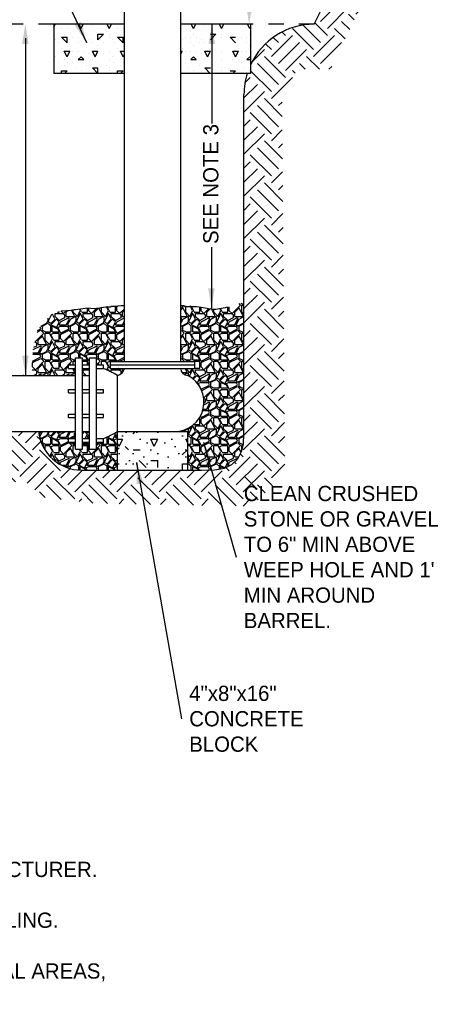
# Model space of a CAD drawing. Header units: feet. Extents: x 2205963 to 2207247, y 306378 to 307002.
# Tile 13 of 16: x 2207217.14 to 2207220.01, y 306954.46 to 306960.92. Entities that reach past the tile are written whole.
import ezdxf
from ezdxf.enums import TextEntityAlignment as Align

# ---------------------------------------------------------------- set-up
doc = ezdxf.new("R2010")
doc.units = ezdxf.units.FT
doc.header["$MEASUREMENT"] = 0
doc.linetypes.add('OhDOT_USTN2', pattern=[0.10999999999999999, 0.069, -0.04099999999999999])
for name, color, linetype in [('BD_P_Gen_Concrete', 5, 'Continuous'), ('MTEXT', 2, 'Continuous'), ('PS_P_Object', 92, 'Continuous'), ('SH_Hatch', 14, 'Continuous'), ('SH_TextL', 110, 'Continuous'), ('SH_TextM', 7, 'Continuous'), ('XS_X_Ground_Line', 3, 'OhDOT_USTN2')]:
    doc.layers.add(name, color=color, linetype=linetype)
doc.styles.add('SD Small (0.10)', font='font30.shx', dxfattribs={"height": 0.1})
doc.styles.add('SD-TEXT-0.08', font='font30.shx', dxfattribs={"height": 0.08})
doc.styles.add('Straight Normal (0.14) Font 30', font='calibri.ttf', dxfattribs={"height": 0.14})
doc.dimstyles.new('Dec Straight 0', dxfattribs={"dimtxt": 0.14, "dimasz": 0.14, "dimexe": 0.07, "dimexo": 0.07, "dimgap": 0.05, "dimtad": 1, "dimdec": 0, "dimzin": 0, "dimdsep": 46, "dimtxsty": 'Straight Normal (0.14) Font 30', "dimcen": 0.07, "dimclrd": 9, "dimclre": 9, "dimclrt": 256, "dimaunit": 1, "dimadec": 4, "dimazin": 0, "dimtfac": 1, "dimtdec": 0, "dimtofl": 0, "dimtmove": 0, "dimatfit": 3, "dimfxl": 1, "dimtolj": 1, "dimtzin": 0, "dimlwd": 25, "dimlwe": 25, "dimarcsym": 0})
pattern_1 = [(0, (-19.73777099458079, -2.933242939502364), (0.1843557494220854, 0.1843557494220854), [0.05530672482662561, -0.1290490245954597]), (0, (-19.62715754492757, -2.914807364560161), (0.1843557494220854, 0.1843557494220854), [0.04608893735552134, -0.138266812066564]), (0, (-19.6363753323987, -2.905589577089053), (0.1843557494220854, 0.1843557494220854), [0.03687114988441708, -0.1474845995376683]), (0, (-19.69168205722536, -2.859500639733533), (0.1843557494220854, 0.1843557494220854), [0.0276533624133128, -0.0276533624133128, 0.03687114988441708, -0.09217787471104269]), (0, (-19.69168205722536, -2.850282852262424), (0.1843557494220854, 0.1843557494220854), [0.03687114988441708, -0.00921778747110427, 0.04608893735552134, -0.09217787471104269]), (0, (-19.77464214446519, -2.813411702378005), (0.1843557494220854, 0.1843557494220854), [0.04608893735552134, -0.138266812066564]), (0, (-19.59950418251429, -2.804193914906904), (0.1843557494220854, 0.1843557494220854), [0.04608893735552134, -0.138266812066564]), (90, (-19.77464214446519, -2.896371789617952), (-0.1843557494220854, 0.1843557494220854), [0.0276533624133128, -0.1567023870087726]), (90, (-19.74698878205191, -2.758104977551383), (-0.1843557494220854, 0.1843557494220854), [0.01843557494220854, -0.1659201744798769]), (90, (-19.73777099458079, -2.933242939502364), (-0.1843557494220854, 0.1843557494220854), [0.0276533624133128, -0.1567023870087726]), (90, (-19.71933541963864, -2.767322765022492), (-0.1843557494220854, 0.1843557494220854), [0.00921778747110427, -0.1751379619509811]), (90, (-19.71011763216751, -2.841065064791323), (-0.1843557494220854, 0.1843557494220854), [0.0276533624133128, -0.1567023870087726]), (90, (-19.69168205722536, -2.905589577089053), (-0.1843557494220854, 0.1843557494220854), [0.04608893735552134, -0.138266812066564]), (90, (-19.67324648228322, -2.776540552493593), (-0.1843557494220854, 0.1843557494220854), [0.0276533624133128, -0.1567023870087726]), (90, (-19.65481090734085, -2.850282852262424), (-0.1843557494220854, 0.1843557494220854), [0.03687114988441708, -0.1474845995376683]), (90, (-19.64559311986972, -2.850282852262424), (-0.1843557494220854, 0.1843557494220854), [0.03687114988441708, -0.1474845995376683]), (90, (-19.62715754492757, -2.933242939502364), (-0.1843557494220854, 0.1843557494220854), [0.01843557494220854, -0.1659201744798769]), (90, (-19.59950418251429, -2.905589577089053), (-0.1843557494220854, 0.1843557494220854), [0.04608893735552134, -0.138266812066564]), (44.99999999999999, (-19.75620656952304, -2.914807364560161), (2.046759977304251e-17, 0.1843557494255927), [0.07821550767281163, -0.1825028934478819]), (44.99999999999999, (-19.73777099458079, -2.905589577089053), (2.046759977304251e-17, 0.1843557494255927), [0.03910775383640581, -0.2216106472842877]), (44.99999999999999, (-19.65481090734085, -2.804193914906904), (2.046759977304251e-17, 0.1843557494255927), [0.05214367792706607, -0.2085747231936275]), (44.99999999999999, (-19.65481090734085, -2.794976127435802), (2.046759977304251e-17, 0.1843557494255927), [0.03910775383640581, -0.2216106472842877]), (135, (-19.71933541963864, -2.813411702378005), (-0.1843557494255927, 2.046759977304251e-17), [0.01303597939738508, -0.2476824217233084]), (135, (-19.75620656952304, -2.914807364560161), (-0.1843557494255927, 2.046759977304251e-17), [0.02607177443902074, -0.2346466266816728]), (135, (-19.70089984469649, -2.859500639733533), (-0.1843557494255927, 2.046759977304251e-17), [0.02607177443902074, -0.2346466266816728]), (135, (-19.65481090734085, -2.813411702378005), (-0.1843557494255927, 2.046759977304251e-17), [0.02607177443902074, -0.2346466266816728]), (135, (-19.59950418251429, -2.776540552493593), (-0.1843557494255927, 2.046759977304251e-17), [0.03910775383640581, -0.2216106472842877]), (135, (-19.59950418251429, -2.785758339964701), (-0.1843557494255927, 2.046759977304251e-17), [0.02607177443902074, -0.2346466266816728]), (135, (-19.60872196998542, -2.767322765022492), (-0.1843557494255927, 2.046759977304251e-17), [0.02607177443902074, -0.2346466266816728]), (135, (-19.66402869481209, -2.933242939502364), (-0.1843557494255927, 2.046759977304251e-17), [0.03910775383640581, -0.2216106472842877]), (26.56505119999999, (-19.60872196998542, -2.82262948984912), (0.1843557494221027, 7.375418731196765e-11), [0.02061097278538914, -0.3916210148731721]), (26.56505119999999, (-19.65481090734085, -2.868718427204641), (0.1843557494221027, 7.375418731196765e-11), [0.02061097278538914, -0.3916210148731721]), (26.56505119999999, (-19.71933541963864, -2.813411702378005), (0.1843557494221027, 7.375418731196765e-11), [0.04122194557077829, -0.3710100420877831]), (26.56505119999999, (-19.71011763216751, -2.767322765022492), (0.1843557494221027, 7.375418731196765e-11), [0.04122194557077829, -0.3710100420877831]), (26.56505119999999, (-19.71011763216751, -2.813411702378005), (0.1843557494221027, 7.375418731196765e-11), [0.04122194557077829, -0.3710100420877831]), (26.56505119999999, (-19.59950418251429, -2.776540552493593), (0.1843557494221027, 7.375418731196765e-11), [0.04122194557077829, -0.3710100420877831]), (26.56505119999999, (-19.77464214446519, -2.868718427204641), (0.1843557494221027, 7.375418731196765e-11), [0.06183476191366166, -0.3503972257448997]), (26.56505119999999, (-19.77464214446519, -2.859500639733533), (0.1843557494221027, 7.375418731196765e-11), [0.06183476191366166, -0.3503972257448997]), (26.56505119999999, (-19.77464214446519, -2.785758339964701), (0.1843557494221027, 7.375418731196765e-11), [0.06183476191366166, -0.3503972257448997]), (63.43494882, (-19.68246426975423, -2.794976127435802), (9.40189429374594e-12, 0.1843557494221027), [0.02061097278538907, -0.3916210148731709]), (63.43494882, (-19.59950418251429, -2.804193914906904), (9.40189429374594e-12, 0.1843557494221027), [0.02061097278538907, -0.2473442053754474, 0.04122194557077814, -0.1030548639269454]), (63.43494882, (-19.61793975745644, -2.82262948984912), (9.40189429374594e-12, 0.1843557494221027), [0.04122194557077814, -0.3710100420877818]), (63.43494882, (-19.72855320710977, -2.804193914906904), (9.40189429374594e-12, 0.1843557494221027), [0.04122194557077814, -0.3710100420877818]), (63.43494882, (-19.73777099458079, -2.804193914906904), (9.40189429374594e-12, 0.1843557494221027), [0.04122194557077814, -0.3710100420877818]), (63.43494882, (-19.67324648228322, -2.785758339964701), (9.40189429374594e-12, 0.1843557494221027), [0.06183476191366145, -0.3503972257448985]), (116.5650512, (-19.71933541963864, -2.831847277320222), (-7.375424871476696e-11, 0.1843557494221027), [0.02061097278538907, -0.3916210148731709]), (116.5650512, (-19.59950418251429, -2.850282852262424), (-7.375424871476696e-11, 0.1843557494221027), [0.02061097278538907, -0.3916210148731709]), (116.5650512, (-19.6363753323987, -2.905589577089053), (-7.375424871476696e-11, 0.1843557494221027), [0.04122194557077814, -0.3710100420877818]), (116.5650512, (-19.64559311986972, -2.896371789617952), (-7.375424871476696e-11, 0.1843557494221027), [0.04122194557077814, -0.3710100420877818]), (116.5650512, (-19.62715754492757, -2.767322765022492), (-7.375424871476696e-11, 0.1843557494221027), [0.04122194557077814, -0.3710100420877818]), (116.5650512, (-19.77464214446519, -2.859500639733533), (-7.375424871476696e-11, 0.1843557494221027), [0.04122194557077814, -0.3710100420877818]), (116.5650512, (-19.68246426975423, -2.933242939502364), (-7.375424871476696e-11, 0.1843557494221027), [0.06183476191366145, -0.3503972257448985]), (153.43494882, (-19.61793975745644, -2.82262948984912), (-0.1843557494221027, 9.40195569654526e-12), [0.04122194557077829, -0.3710100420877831]), (153.43494882, (-19.60872196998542, -2.831847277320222), (-0.1843557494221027, 9.40195569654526e-12), [0.04122194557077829, -0.3710100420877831]), (153.43494882, (-19.74698878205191, -2.924025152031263), (-0.1843557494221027, 9.40195569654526e-12), [0.02061097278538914, -0.3916210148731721]), (153.43494882, (-19.69168205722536, -2.850282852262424), (-0.1843557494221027, 9.40195569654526e-12), [0.02061097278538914, -0.3916210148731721]), (153.43494882, (-19.65481090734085, -2.794976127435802), (-0.1843557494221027, 9.40195569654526e-12), [0.02061097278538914, -0.3916210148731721])]

# ---------------------------------------------------------------- blocks, each defined once
blk = doc.blocks.new('*X1015')
at = {"color": 0}
for p, q in [((5.605470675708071, 8.01094135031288), (5.615741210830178, 8.031482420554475)), ((5.66, 8), (5.66, 8)), ((5.7, 8.000000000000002), (5.7, 8.000000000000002)), ((5.799999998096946, 7.999999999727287), (5.784258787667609, 8.031482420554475)), ((5.800000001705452, 8.000000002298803), (5.815741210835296, 8.031482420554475)), ((5.82, 7.999999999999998), (5.82, 7.999999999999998)), ((5.88, 8.02), (5.88, 8.02)), ((5.92, 8.000000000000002), (5.92, 8.000000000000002)), ((5.999999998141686, 7.999999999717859), (5.984258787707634, 8.031482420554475)), ((6.000000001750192, 8.000000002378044), (6.015741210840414, 8.031482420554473)), ((6.06, 8), (6.06, 8)), ((6.100000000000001, 8.000000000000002), (6.100000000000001, 8.000000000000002)), ((6.599999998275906, 7.99999999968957), (6.584258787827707, 8.031482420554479)), ((6.600000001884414, 8.000000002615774), (6.615741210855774, 8.031482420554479)), ((6.62, 7.999999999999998), (6.62, 7.999999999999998)), ((6.680000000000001, 8.02), (6.680000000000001, 8.02)), ((6.799999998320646, 7.999999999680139), (6.784258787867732, 8.03148242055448)), ((6.800000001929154, 8.000000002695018), (6.815741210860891, 8.031482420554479)), ((6.999999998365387, 7.999999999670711), (6.984258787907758, 8.03148242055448)), ((7.000000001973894, 8.00000000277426), (7.005470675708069, 8.010941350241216)), ((5.66, 7.94), (5.7, 7.94)), ((5.700061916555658, 7.899998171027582), (5.660062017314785, 7.939998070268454)), ((5.680000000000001, 7.960000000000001), (5.680000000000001, 7.960000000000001)), ((5.680000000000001, 7.960000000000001), (5.680000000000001, 7.960000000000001)), ((5.7, 7.900000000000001), (5.7, 7.940000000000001)), ((5.74, 7.939999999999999), (5.74, 7.939999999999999)), ((5.78, 7.94), (5.78, 7.94)), ((5.800000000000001, 7.96), (5.800000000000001, 7.96)), ((5.82, 7.939999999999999), (5.82, 7.939999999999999)), ((5.920000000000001, 7.960000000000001), (5.960000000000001, 7.960000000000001)), ((5.92, 7.920000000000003), (5.92, 7.960000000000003)), ((5.920000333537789, 7.920009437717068), (5.95999994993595, 7.960009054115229)), ((5.98, 7.98), (5.98, 7.98)), ((6.000000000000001, 7.960000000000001), (6.000000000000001, 7.960000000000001)), ((6, 7.94), (6, 7.94)), ((6.06, 7.94), (6.1, 7.94)), ((6.100063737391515, 7.899998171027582), (6.060063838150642, 7.939998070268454)), ((6.080000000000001, 7.960000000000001), (6.080000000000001, 7.960000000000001)), ((6.08, 7.960000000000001), (6.08, 7.960000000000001)), ((6.100000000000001, 7.900000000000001), (6.100000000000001, 7.940000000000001)), ((6.54, 7.939999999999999), (6.54, 7.939999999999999)), ((6.58, 7.94), (6.58, 7.94)), ((6.600000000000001, 7.96), (6.600000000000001, 7.96)), ((6.62, 7.939999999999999), (6.62, 7.939999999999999)), ((6.720000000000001, 7.960000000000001), (6.760000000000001, 7.960000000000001)), ((6.720000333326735, 7.920005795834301), (6.759999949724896, 7.960005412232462)), ((6.800000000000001, 7.960000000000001), (6.800000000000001, 7.960000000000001)), ((6.8, 7.94), (6.8, 7.94)), ((6.859999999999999, 7.94), (6.899999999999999, 7.94)), ((6.900067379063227, 7.89999817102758), (6.860067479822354, 7.939998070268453)), ((6.880000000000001, 7.960000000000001), (6.880000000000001, 7.960000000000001)), ((6.94, 7.939999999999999), (6.94, 7.939999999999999)), ((6.98, 7.94), (6.98, 7.94)), ((7, 7.96), (7, 7.96)), ((5.62, 7.920000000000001), (5.62, 7.920000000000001)), ((5.640000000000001, 7.9), (5.640000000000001, 7.9)), ((5.66, 7.86), (5.66, 7.86)), ((5.720000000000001, 7.92), (5.720000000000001, 7.92)), ((5.720000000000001, 7.86), (5.720000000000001, 7.86)), ((5.78, 7.900000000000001), (5.78, 7.900000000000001)), ((5.800000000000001, 7.88), (5.800000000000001, 7.88)), ((5.84, 7.900000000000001), (5.84, 7.900000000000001)), ((5.86, 7.92), (5.86, 7.92)), ((5.88, 7.9), (5.88, 7.9)), ((5.92, 7.880000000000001), (5.92, 7.880000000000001)), ((5.96, 7.900000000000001), (5.96, 7.900000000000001)), ((6.02, 7.920000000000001), (6.02, 7.920000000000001)), ((6.04, 7.9), (6.04, 7.9)), ((6.06, 7.86), (6.06, 7.86)), ((6.52, 7.92), (6.52, 7.92)), ((6.52, 7.86), (6.52, 7.86)), ((6.58, 7.900000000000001), (6.58, 7.900000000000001)), ((6.600000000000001, 7.88), (6.600000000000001, 7.88)), ((6.640000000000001, 7.900000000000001), (6.640000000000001, 7.900000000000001)), ((6.66, 7.92), (6.66, 7.92)), ((6.680000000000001, 7.9), (6.680000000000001, 7.9)), ((6.92, 7.92), (6.92, 7.92)), ((6.92, 7.86), (6.92, 7.86)), ((6.98, 7.900000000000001), (6.98, 7.900000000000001)), ((7, 7.88), (7, 7.88)), ((5.62, 7.800000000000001), (5.62, 7.800000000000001)), ((5.680000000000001, 7.840000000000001), (5.720000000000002, 7.840000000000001)), ((5.70000303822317, 7.799993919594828), (5.68000364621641, 7.839992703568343)), ((5.699996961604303, 7.799993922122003), (5.719996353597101, 7.8399927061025)), ((5.74, 7.839999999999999), (5.74, 7.839999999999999)), ((5.78, 7.840000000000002), (5.78, 7.840000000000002)), ((5.780001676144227, 7.780010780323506), (5.800001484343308, 7.800010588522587)), ((5.82006076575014, 7.7799993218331), (5.800060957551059, 7.79999913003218)), ((5.82, 7.839999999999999), (5.82, 7.839999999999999)), ((5.86, 7.82), (5.86, 7.82)), ((5.880000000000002, 7.840000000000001), (5.920000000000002, 7.840000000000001)), ((5.900003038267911, 7.799993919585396), (5.880003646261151, 7.839992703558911)), ((5.899996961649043, 7.799993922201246), (5.919996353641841, 7.839992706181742)), ((5.96, 7.820000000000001), (5.96, 7.820000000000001)), ((6.000000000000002, 7.840000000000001), (6.000000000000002, 7.840000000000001)), ((6.02, 7.800000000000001), (6.02, 7.800000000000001)), ((6.080000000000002, 7.840000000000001), (6.109079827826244, 7.840000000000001)), ((6.10000303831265, 7.799993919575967), (6.08000364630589, 7.839992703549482)), ((6.099996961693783, 7.799993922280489), (6.109079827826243, 7.818159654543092)), ((6.509079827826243, 7.840000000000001), (6.520000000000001, 7.840000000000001)), ((6.509079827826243, 7.818159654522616), (6.519996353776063, 7.839992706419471)), ((6.54, 7.839999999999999), (6.54, 7.839999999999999)), ((6.58, 7.840000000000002), (6.58, 7.840000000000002)), ((6.580001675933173, 7.780007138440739), (6.600001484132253, 7.80000694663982)), ((6.620064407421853, 7.779999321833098), (6.600064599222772, 7.799999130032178)), ((6.62, 7.839999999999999), (6.62, 7.839999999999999)), ((6.66, 7.82), (6.66, 7.82)), ((6.680000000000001, 7.840000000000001), (6.720000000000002, 7.840000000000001)), ((6.70000303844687, 7.799993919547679), (6.68000364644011, 7.839992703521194)), ((6.699996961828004, 7.799993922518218), (6.719996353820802, 7.839992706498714)), ((6.800000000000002, 7.840000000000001), (6.800000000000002, 7.840000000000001)), ((6.880000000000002, 7.840000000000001), (6.920000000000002, 7.840000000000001)), ((6.900003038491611, 7.799993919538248), (6.880003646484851, 7.839992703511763)), ((6.899996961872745, 7.799993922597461), (6.919996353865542, 7.839992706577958)), ((6.94, 7.839999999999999), (6.94, 7.839999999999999)), ((6.98, 7.840000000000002), (6.98, 7.840000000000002)), ((6.980001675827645, 7.780005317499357), (7.000001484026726, 7.800005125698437)), ((7.00547067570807, 7.794594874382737), (7.000066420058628, 7.799999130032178)), ((5.640000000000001, 7.760000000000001), (5.640000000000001, 7.760000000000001)), ((5.680000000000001, 7.78), (5.680000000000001, 7.78)), ((5.680000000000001, 7.740000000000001), (5.680000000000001, 7.740000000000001)), ((5.7, 7.760000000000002), (5.7, 7.760000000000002)), ((5.74, 7.759999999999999), (5.74, 7.759999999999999)), ((5.760000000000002, 7.720000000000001), (5.760000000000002, 7.720000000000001)), ((5.78, 7.78), (5.82, 7.78)), ((5.84, 7.740000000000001), (5.84, 7.740000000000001)), ((5.88, 7.78), (5.88, 7.78)), ((5.880000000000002, 7.720000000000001), (5.920000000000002, 7.720000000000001)), ((5.918577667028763, 7.681482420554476), (5.880060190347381, 7.719999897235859)), ((5.92, 7.760000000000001), (5.92, 7.760000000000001)), ((5.92, 7.681482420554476), (5.92, 7.720000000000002)), ((5.98, 7.74), (5.98, 7.74)), ((6, 7.78), (6, 7.78)), ((6.000000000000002, 7.720000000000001), (6.000000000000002, 7.720000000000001)), ((6.04, 7.760000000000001), (6.04, 7.760000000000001)), ((6.08, 7.78), (6.08, 7.78)), ((6.08, 7.740000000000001), (6.08, 7.740000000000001)), ((6.100000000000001, 7.760000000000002), (6.100000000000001, 7.760000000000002)), ((6.54, 7.759999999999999), (6.54, 7.759999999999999)), ((6.560000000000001, 7.720000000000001), (6.560000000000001, 7.720000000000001)), ((6.58, 7.78), (6.62, 7.78)), ((6.640000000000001, 7.740000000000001), (6.640000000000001, 7.740000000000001)), ((6.680000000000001, 7.78), (6.680000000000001, 7.78)), ((6.680000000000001, 7.720000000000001), (6.720000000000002, 7.720000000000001)), ((6.718581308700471, 7.68148242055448), (6.680063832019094, 7.719999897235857)), ((6.8, 7.78), (6.8, 7.78)), ((6.800000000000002, 7.720000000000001), (6.800000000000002, 7.720000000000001)), ((6.88, 7.78), (6.88, 7.78)), ((6.94, 7.759999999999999), (6.94, 7.759999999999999)), ((6.960000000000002, 7.720000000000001), (6.960000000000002, 7.720000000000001)), ((6.98, 7.78), (7.005470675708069, 7.78)), ((5.66, 7.7), (5.7, 7.7)), ((5.66, 7.681482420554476), (5.66, 7.7)), ((5.681473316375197, 7.681482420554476), (5.699999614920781, 7.70000871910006)), ((5.800000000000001, 7.7), (5.800000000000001, 7.7)), ((5.86, 7.7), (5.86, 7.7)), ((6, 7.7), (6, 7.7)), ((6.06, 7.7), (6.1, 7.7)), ((6.06, 7.681482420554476), (6.06, 7.7)), ((6.081475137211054, 7.681482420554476), (6.099999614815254, 7.700006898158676)), ((6.600000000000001, 7.7), (6.600000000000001, 7.7)), ((6.66, 7.7), (6.66, 7.7)), ((6.8, 7.7), (6.8, 7.7)), ((6.859999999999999, 7.7), (6.899999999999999, 7.7)), ((6.881478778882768, 7.68148242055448), (6.899999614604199, 7.70000325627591)), ((7, 7.7), (7, 7.7))]:
    blk.add_line(p, q, dxfattribs=at)
blk = doc.blocks.new('A$Caab9d620')
at = {"layer": 'SH_Hatch'}
h = blk.add_hatch(dxfattribs=at)
h.set_pattern_fill('EARTH', color=256, scale=0.4608893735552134, style=0)
h.set_pattern_definition([(44.99999999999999, (-19.77464214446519, -2.702798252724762), (2.558449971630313e-17, 0.2765336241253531), [0.195538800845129, -0.195538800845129]), (44.99999999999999, (-19.72855320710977, -2.748887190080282), (2.558449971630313e-17, 0.2765336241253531), [0.195538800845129, -0.195538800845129]), (44.99999999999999, (-19.68246426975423, -2.794976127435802), (2.558449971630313e-17, 0.2765336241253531), [0.195538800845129, -0.195538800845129]), (315, (-19.6363753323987, -2.794976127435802), (0.2765336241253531, -7.675349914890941e-17), [0.195538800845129, -0.195538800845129]), (315, (-19.59028639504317, -2.748887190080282), (0.2765336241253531, -7.675349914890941e-17), [0.195538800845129, -0.195538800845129]), (315, (-19.54419745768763, -2.702798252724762), (0.2765336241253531, -7.675349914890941e-17), [0.195538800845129, -0.195538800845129])])
h.paths.add_polyline_path([(-2.390743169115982, 4.009117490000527, 0.4142135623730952), (-2.851632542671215, 4.470006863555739), (-3.222494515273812, 4.470006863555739), (-3.325886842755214, 4.263454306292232), (-2.851632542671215, 4.254613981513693, -0.4147174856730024), (-2.606136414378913, 4.008695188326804), (-2.608222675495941, 1.58308602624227), (-1.063706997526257, 1.58308602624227), (-1.043905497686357, 0.8908120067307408), (0.6590220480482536, 0.8908120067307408), (0.6590220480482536, 1.246838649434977), (0.8372353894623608, 1.503968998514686), (0.9956472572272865, 1.365514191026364), (1.332272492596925, 1.325955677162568), (2.361949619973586, 1.306176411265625), (2.579765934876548, 1.523748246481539), (2.574136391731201, 2.226650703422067), (2.310328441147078, 2.09609776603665), (2.310328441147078, 1.779800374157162), (2.306507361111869, 1.717424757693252), (2.295647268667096, 1.671321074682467), (2.271212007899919, 1.617081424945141), (2.230486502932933, 1.581825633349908), (2.181615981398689, 1.557417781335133), (2.116455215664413, 1.546569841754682), (2.031524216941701, 1.543359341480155), (1.941616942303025, 1.543359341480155), (1.480727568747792, 1.543359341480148), (1.246099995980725, 1.54416049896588, -0.3835020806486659), (0.9628567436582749, 1.79684849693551), (0.5462320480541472, 1.79684849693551), (0.4463194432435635, 1.729108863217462), (0.3745930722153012, 1.6573824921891), (0.3745930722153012, 1.139864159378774), (-0.8237192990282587, 1.139864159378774), (-0.8237192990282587, 1.680479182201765), (-0.9036285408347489, 1.79684849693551), (-1.208962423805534, 1.796848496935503), (-1.284608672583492, 1.796848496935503), (-1.284608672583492, 1.750759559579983), (-1.238519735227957, 1.75075955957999), (-1.238519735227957, 1.727715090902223), (-1.284608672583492, 1.727715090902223), (-1.284608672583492, 1.681626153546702), (-1.330697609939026, 1.681626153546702), (-1.330697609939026, 1.727715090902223), (-1.376786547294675, 1.727715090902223), (-1.376786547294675, 1.681626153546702), (-1.422875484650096, 1.681626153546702), (-1.422875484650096, 1.727715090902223), (-1.46896442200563, 1.727715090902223), (-1.46896442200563, 1.741183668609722), (-1.478540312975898, 1.750759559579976), (-1.46896442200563, 1.750759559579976), (-1.515053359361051, 1.796848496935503), (-1.877727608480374, 1.796848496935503), (-1.929853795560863, 1.796848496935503), (-2.390743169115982, 1.796848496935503)])
h.paths.add_polyline_path([(2.559964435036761, 3.996155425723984), (2.658971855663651, 4.174168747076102), (2.876788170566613, 4.174168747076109), (3.213413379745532, 4.866442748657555), (3.186018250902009, 5.299607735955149), (2.771217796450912, 4.470006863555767), (2.771217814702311, 4.470006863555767, 0.2920592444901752), (2.353090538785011, 4.20299527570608), (2.353090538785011, 4.14738430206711), (2.331557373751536, 4.14738430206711, 0.07632083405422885), (2.310328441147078, 4.009117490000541), (2.310328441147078, 2.09609776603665), (2.574136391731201, 2.226650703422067)])
h = blk.add_hatch(dxfattribs=at)
h.set_pattern_fill('GRAVEL', color=256, scale=0.1843557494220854, style=0)
h.set_pattern_definition(pattern_1)
h.paths.add_polyline_path([(1.194717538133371, 2.597346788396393), (1.163165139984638, 2.591039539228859), (1.122147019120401, 2.594193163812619), (1.047268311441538, 2.565685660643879), (0.9569910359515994, 2.464900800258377), (0.9251285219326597, 2.321680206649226), (0.9200866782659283, 2.165559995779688), (1.204193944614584, 2.165559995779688), (1.204193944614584, 2.211648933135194), (1.158105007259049, 2.211648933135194), (1.158105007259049, 2.234693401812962), (1.204193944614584, 2.234693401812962), (1.204193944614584, 2.280782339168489), (1.250282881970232, 2.280782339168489), (1.250282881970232, 2.234693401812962), (1.296371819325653, 2.234693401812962), (1.296371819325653, 2.280782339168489), (1.342460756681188, 2.280782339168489), (1.342460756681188, 2.234693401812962), (1.388549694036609, 2.234693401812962), (1.388549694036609, 2.211648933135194, -0.01801217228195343), (1.480727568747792, 2.165559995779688, 0.2773233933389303), (1.526899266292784, 2.211648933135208), (1.434638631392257, 2.211648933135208), (1.434638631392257, 2.257737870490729), (1.526816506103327, 2.257737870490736), (1.526816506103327, 2.625729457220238), (1.507086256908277, 2.625729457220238), (1.469223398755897, 2.619422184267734), (1.425050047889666, 2.619422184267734), (1.371410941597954, 2.609961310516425), (1.330392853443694, 2.603654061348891), (1.279909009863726, 2.609961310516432), (1.238890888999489, 2.600500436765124)])
h.paths.add_polyline_path([(1.250282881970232, 2.211648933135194), (1.250282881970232, 2.165559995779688), (1.296371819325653, 2.165559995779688), (1.296371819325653, 2.211648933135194)], flags=16)
h = blk.add_hatch(dxfattribs=at)
h.set_pattern_fill('GRAVEL', color=256, scale=0.1843557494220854, style=0)
h.set_pattern_definition(pattern_1)
h.paths.add_polyline_path([(2.150755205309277, 2.597346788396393), (2.103426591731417, 2.597346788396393), (2.024545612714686, 2.613114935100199), (1.951975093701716, 2.622575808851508), (1.89552800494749, 2.622575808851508), (1.89552800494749, 2.257737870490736), (1.987705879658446, 2.257737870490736), (1.987705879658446, 2.211648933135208), (1.89552800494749, 2.211648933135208, 0.4142135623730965), (1.941616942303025, 2.165559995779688, -0.319232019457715), (2.046598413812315, 1.965583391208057), (2.310328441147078, 2.09609776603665), (2.310328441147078, 2.641290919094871), (2.270654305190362, 2.63519033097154), (2.213860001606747, 2.616268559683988)])
h.paths.add_polyline_path([(2.046598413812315, 1.965583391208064, -0.371943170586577), (1.855770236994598, 1.796848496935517), (1.941616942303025, 1.796848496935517), (1.941616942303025, 1.543359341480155), (2.031524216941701, 1.543359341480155), (2.116455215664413, 1.546569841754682), (2.181615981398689, 1.557417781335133), (2.230486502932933, 1.581825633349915), (2.271212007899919, 1.617081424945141), (2.295647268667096, 1.671321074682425), (2.306507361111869, 1.717424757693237), (2.310328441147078, 1.779800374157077), (2.310328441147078, 2.09609776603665)])
h = blk.add_hatch(dxfattribs=at)
h.set_pattern_fill('GRAVEL', color=256, scale=0.1843557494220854, style=0)
h.set_pattern_definition(pattern_1)
h.paths.add_polyline_path([(1.204193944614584, 1.727715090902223), (1.158105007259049, 1.727715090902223), (1.158105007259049, 1.75075955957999), (1.204193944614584, 1.75075955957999), (1.204193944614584, 1.79684849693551), (0.9628567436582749, 1.79684849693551, 0.0473199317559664), (0.9737430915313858, 1.744361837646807, -0.2973805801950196), (0.977489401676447, 1.733059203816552, 0.3176181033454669), (1.245090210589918, 1.544158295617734), (1.480727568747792, 1.543359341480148), (1.480727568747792, 1.796848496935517, -0.018012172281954), (1.388549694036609, 1.750759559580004), (1.388549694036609, 1.727715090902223), (1.342460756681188, 1.727715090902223), (1.342460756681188, 1.681626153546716), (1.296371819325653, 1.681626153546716), (1.296371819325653, 1.727715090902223), (1.250282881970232, 1.727715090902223), (1.250282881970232, 1.681626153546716), (1.204193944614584, 1.681626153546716)])
h.paths.add_polyline_path([(1.296371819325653, 1.796848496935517), (1.250282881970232, 1.79684849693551), (1.250282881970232, 1.75075955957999), (1.296371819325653, 1.75075955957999)], flags=16)
at = {"layer": 'SH_TextL'}
h = blk.add_hatch(dxfattribs=at)
h.set_pattern_fill('CONCRETE', color=256, scale=0.4608893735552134, style=0)
h.set_pattern_definition([(44.99999999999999, (-254.306541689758, -18.32744313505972), (0, 0.4608914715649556), [0.0651789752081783, -0.1303625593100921, 0.03258948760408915, -0.1955369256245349, 0.0651789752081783, -0.1629490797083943]), (135, (-254.0069635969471, -18.30439866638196), (-0.4608914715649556, 0), [0.06517943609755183, -0.09776846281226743, 0.03258948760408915, -0.1629474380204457, 0.06517943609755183, -0.2281317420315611]), (63.43494882, (-254.3756750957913, -18.396576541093), (2.350473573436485e-11, 0.4608893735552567), [0.05152743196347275, -0.206109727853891, 0.05152743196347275, -0.2061253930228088]), (116.5650512, (-254.3756750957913, -18.396576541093), (-1.843856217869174e-10, 0.4608893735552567), [0.05152743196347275, -0.206109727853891, 0.05152743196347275, -0.2061253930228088]), (0, (-254.3756750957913, -18.35048760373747), (0, 0.4608893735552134), [0.02304446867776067, -0.1843557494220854, 0.04608893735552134, -0.1843557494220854, 0.02304446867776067]), (0, (-254.3756750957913, -18.2813541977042), (0, 0.4608893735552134), [-0.06913340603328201, 0.04608893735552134, -0.1843557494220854, 0, -0.1613112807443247, 0]), (0, (-254.3756750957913, -18.25830972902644), (0, 0.4608893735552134), [-0.1843557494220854, 0, -0.138266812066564, 0.04608893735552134, -0.09217787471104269, 0]), (0, (-254.3756750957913, -18.18917632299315), (0, 0.4608893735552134), [-0.09217787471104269, 0, -0.1152223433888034, 0.04608893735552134, -0.207400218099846, 0]), (0, (-254.3756750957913, -18.12004291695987), (0, 0.4608893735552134), [-0.09217787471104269, 0.04608893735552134, -0.1843557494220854, 0.04608893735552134, -0.09217787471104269, 0]), (0, (-254.3756750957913, -18.00482057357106), (0, 0.4608893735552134), [-0.06913340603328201, 0.04608893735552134, -0.09217787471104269, 0, -0.2534891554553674, 0]), (0, (-254.3756750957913, -17.98177610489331), (0, 0.4608893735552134), [-0.09217787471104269, 0, -0.276533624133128, 0.04608893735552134, -0.04608893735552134, 0]), (90, (-254.3526306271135, -18.30439866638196), (-0.4608893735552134, 2.822040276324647e-17), [-0.138266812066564, 0, -0.138266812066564, 0, -0.1843557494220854, 0]), (90, (-254.306541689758, -18.396576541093), (-0.4608893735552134, 2.822040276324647e-17), [-0.06913340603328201, 0.04608893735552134, -0.1843557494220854, 0, -0.1613112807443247, 0]), (90, (-254.2604527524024, -18.396576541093), (-0.4608893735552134, 2.822040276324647e-17), [-0.1843557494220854, 0, -0.1613112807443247, 0.04608893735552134, -0.06913340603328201, 0]), (90, (-254.0069635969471, -18.396576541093), (-0.4608893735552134, 2.822040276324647e-17), [-0.09217787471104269, 0.04608893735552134, -0.2304446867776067, 0.04608893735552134, -0.04608893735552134, 0]), (90, (-254.3295861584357, -18.35048760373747), (-0.4608893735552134, 2.822040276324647e-17), [-0.138266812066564, 0, -0.1613112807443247, 0, -0.1613112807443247, 0]), (90, (-254.2834972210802, -18.35048760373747), (-0.4608893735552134, 2.822040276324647e-17), [-0.1152223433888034, 0, -0.2534891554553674, 0, -0.09217787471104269, 0]), (90, (-254.2374082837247, -18.32744313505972), (-0.4608893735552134, 2.822040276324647e-17), [-0.2304446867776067, 0, -0.06913340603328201, 0, -0.1613112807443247, 0]), (90, (-254.2143638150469, -18.37353207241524), (-0.4608893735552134, 2.822040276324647e-17), [-0.207400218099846, 0, -0.09217787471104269, 0, -0.1152223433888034, 0]), (90, (-254.1682748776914, -18.30439866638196), (-0.4608893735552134, 2.822040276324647e-17), [-0.1843557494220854, 0, -0.06913340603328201, 0, -0.1843557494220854, 0]), (90, (-254.1452304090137, -18.2813541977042), (-0.4608893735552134, 2.822040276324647e-17), [-0.207400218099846, 0, -0.09217787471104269, 0, -0.1613112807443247, 0]), (90, (-254.122185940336, -18.396576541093), (-0.4608893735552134, 2.822040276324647e-17), [-0.276533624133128, 0, -0.1152223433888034, 0, -0.06913340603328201, 0]), (90, (-254.0991414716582, -18.32744313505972), (-0.4608893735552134, 2.822040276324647e-17), [-0.09217787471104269, 0, -0.1843557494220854, 0, -0.1843557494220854, 0]), (90, (-254.0760970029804, -18.35048760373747), (-0.4608893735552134, 2.822040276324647e-17), [-0.207400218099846, 0, -0.1152223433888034, 0, -0.138266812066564, 0]), (90, (-254.0530525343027, -18.37353207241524), (-0.4608893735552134, 2.822040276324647e-17), [-0.1843557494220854, 0, -0.138266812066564, 0, -0.138266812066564, 0]), (90, (-254.0069635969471, -18.35048760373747), (-0.4608893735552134, 2.822040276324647e-17), [-0.138266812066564, 0, -0.138266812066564, 0, -0.1843557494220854, 0]), (90, (-253.9608746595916, -18.32744313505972), (-0.4608893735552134, 2.822040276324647e-17), [-0.1843557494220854, 0, -0.09217787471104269, 0, -0.1843557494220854, 0]), (90, (-253.9378301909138, -18.30439866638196), (-0.4608893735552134, 2.822040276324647e-17), [-0.06913340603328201, 0, -0.276533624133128, 0, -0.1152223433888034, 0])])
h.paths.add_polyline_path([(1.480727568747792, 1.796848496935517), (1.480727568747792, 1.543359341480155), (1.941616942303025, 1.543359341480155), (1.941616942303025, 1.796848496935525), (1.855770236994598, 1.796848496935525)])
at = {"layer": 'BD_P_Gen_Concrete'}
for p, q in [((1.062600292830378, 4.47000686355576), (1.062600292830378, 4.14738430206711)), ((1.526816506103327, 4.470006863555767), (1.062600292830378, 4.470006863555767)), ((2.353090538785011, 4.470006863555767), (1.89552800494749, 4.470006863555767)), ((2.353090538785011, 4.470006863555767), (2.353090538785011, 4.147384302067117)), ((1.526816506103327, 4.147384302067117), (1.062600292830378, 4.14738430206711)), ((2.353090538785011, 4.147384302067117), (1.89552800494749, 4.147384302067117)), ((1.480727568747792, 1.543359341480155), (1.480727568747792, 1.796848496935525)), ((1.855770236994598, 1.796848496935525), (1.941616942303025, 1.796848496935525)), ((1.941616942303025, 1.543359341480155), (1.941616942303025, 1.796848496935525)), ((1.480727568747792, 1.543359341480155), (1.941616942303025, 1.543359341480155))]:
    blk.add_line(p, q, dxfattribs=at)
at = {"layer": 'MTEXT', "color": 8}
for p, q in [((1.181984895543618, 1.722182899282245), (1.19581479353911, 1.724039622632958)), ((1.19581479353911, 1.724039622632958), (1.200136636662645, 1.705781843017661)), ((1.252863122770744, 1.70206839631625), (1.255024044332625, 1.718778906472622)), ((1.255024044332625, 1.718778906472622), (1.280522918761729, 1.722182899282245)), ((1.280522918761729, 1.722182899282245), (1.289598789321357, 1.692784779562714)), ((1.344486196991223, 1.703925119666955), (1.353562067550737, 1.72032617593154)), ((1.353562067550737, 1.72032617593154), (1.390729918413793, 1.724039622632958))]:
    blk.add_line(p, q, dxfattribs=at)
at = {"layer": 'PS_P_Object'}
for p, q in [((2.771217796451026, 4.470006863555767), (3.186018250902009, 5.299607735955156)), ((1.526816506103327, 3.469457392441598), (1.526816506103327, 4.55255484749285)), ((1.89552800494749, 3.473192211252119), (1.89552800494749, 4.55255484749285)), ((1.526816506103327, 2.257737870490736), (1.526816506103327, 3.469457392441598)), ((1.89552800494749, 2.257737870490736), (1.89552800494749, 3.473192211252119)), ((1.204193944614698, 1.681626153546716), (1.204193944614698, 2.280782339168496)), ((1.204193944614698, 2.280782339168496), (1.250282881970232, 2.280782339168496)), ((1.250282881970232, 1.681626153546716), (1.250282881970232, 2.280782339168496)), ((1.296371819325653, 1.681626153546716), (1.296371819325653, 2.280782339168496)), ((1.296371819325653, 2.280782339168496), (1.342460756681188, 2.280782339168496)), ((1.342460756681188, 1.681626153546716), (1.342460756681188, 2.280782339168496)), ((1.158105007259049, 2.211648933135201), (1.158105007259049, 2.234693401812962)), ((1.158105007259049, 2.234693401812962), (1.204193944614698, 2.234693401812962)), ((1.158105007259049, 2.211648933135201), (1.204193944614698, 2.211648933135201)), ((1.250282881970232, 2.234693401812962), (1.296371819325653, 2.234693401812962)), ((1.250282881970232, 2.211648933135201), (1.296371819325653, 2.211648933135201)), ((1.342460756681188, 2.234693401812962), (1.388549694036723, 2.234693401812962)), ((1.342460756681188, 2.211648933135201), (1.388549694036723, 2.211648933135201)), ((1.388549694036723, 2.211648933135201), (1.388549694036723, 2.234693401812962)), ((1.434638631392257, 2.257737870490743), (1.987705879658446, 2.257737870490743)), ((1.434638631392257, 2.211648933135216), (1.434638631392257, 2.257737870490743)), ((1.434638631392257, 2.234693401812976), (1.987705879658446, 2.234693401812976)), ((1.434638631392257, 2.211648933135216), (1.987705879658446, 2.211648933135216)), ((1.526816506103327, 2.211648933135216), (1.526816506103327, 2.211648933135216)), ((1.890773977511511, 2.211648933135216), (1.890773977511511, 2.211648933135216)), ((1.89552800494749, 2.211648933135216), (1.89552800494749, 2.211648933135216)), ((1.987705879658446, 2.211648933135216), (1.987705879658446, 2.257737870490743)), ((0.3285041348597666, 2.165559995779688), (1.204193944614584, 2.165559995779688)), ((1.250282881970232, 2.165559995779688), (1.296371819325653, 2.165559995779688)), ((1.480727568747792, 1.796848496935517), (1.480727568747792, 2.165559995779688)), ((1.158105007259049, 2.05033765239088), (1.158105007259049, 2.07338212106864)), ((1.158105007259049, 2.07338212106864), (1.204193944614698, 2.07338212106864)), ((1.250282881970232, 2.07338212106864), (1.296371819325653, 2.07338212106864)), ((1.342460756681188, 2.07338212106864), (1.388549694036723, 2.07338212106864)), ((1.388549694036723, 2.05033765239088), (1.388549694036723, 2.07338212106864)), ((1.158105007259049, 2.05033765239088), (1.204193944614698, 2.05033765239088)), ((1.250282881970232, 2.05033765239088), (1.296371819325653, 2.05033765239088)), ((1.342460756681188, 2.05033765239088), (1.388549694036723, 2.05033765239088)), ((1.158105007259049, 1.889026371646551), (1.158105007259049, 1.912070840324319)), ((1.158105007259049, 1.912070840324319), (1.204193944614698, 1.912070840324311)), ((1.158105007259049, 1.889026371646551), (1.204193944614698, 1.889026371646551)), ((1.250282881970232, 1.912070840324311), (1.296371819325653, 1.912070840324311)), ((1.250282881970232, 1.889026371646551), (1.296371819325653, 1.889026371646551)), ((1.342460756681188, 1.912070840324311), (1.388549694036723, 1.912070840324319)), ((1.342460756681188, 1.889026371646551), (1.388549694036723, 1.889026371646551)), ((1.388549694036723, 1.889026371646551), (1.388549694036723, 1.912070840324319)), ((0.5462320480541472, 1.79684849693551), (0.9628567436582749, 1.79684849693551)), ((0.9628567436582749, 1.79684849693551), (1.204193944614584, 1.79684849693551)), ((1.158105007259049, 1.727715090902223), (1.158105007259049, 1.75075955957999)), ((1.158105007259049, 1.75075955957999), (1.204193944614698, 1.75075955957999)), ((1.250282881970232, 1.79684849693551), (1.296371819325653, 1.796848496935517)), ((1.250282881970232, 1.75075955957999), (1.296371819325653, 1.75075955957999)), ((1.342460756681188, 1.75075955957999), (1.388549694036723, 1.75075955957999)), ((1.388549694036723, 1.727715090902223), (1.388549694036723, 1.75075955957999)), ((1.480727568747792, 1.796848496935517), (1.855770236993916, 1.796848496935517)), ((1.158105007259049, 1.727715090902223), (1.204193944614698, 1.727715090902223)), ((1.204193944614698, 1.681626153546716), (1.250282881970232, 1.681626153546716)), ((1.250282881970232, 1.72771509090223), (1.296371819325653, 1.727715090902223)), ((1.296371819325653, 1.681626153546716), (1.342460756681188, 1.681626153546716)), ((1.342460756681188, 1.727715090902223), (1.388549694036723, 1.727715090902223)), ((1.241913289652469, 1.544174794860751), (1.480727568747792, 1.543359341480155))]:
    blk.add_line(p, q, dxfattribs=at)
at = {"layer": 'PS_P_Object', "flags": 128}
blk.add_lwpolyline([(1.941616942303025, 1.543359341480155), (2.031524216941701, 1.543359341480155), (2.116455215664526, 1.546569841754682), (2.181615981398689, 1.557417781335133), (2.230486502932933, 1.581825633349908), (2.271212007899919, 1.617081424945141), (2.295647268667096, 1.671321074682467), (2.306507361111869, 1.717424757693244), (2.310328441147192, 1.779800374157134), (2.310328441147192, 4.009117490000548)], dxfattribs=at)
at = {"layer": 'PS_P_Object'}
for centre, radius, start, end in [((2.771217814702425, 4.009117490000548), 0.4608893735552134, 90, 155.1237284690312), ((2.771217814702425, 4.009117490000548), 0.4608893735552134, 162.542396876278, 180.0000000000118), ((0.7951546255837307, 0.9096364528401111), 1.430857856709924, 61.37112909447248, 65.49876855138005), ((1.465460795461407, 2.227025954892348), 0.06333354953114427, 283.9487266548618, 345.9484817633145), ((1.941616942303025, 2.211648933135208), 0.04608893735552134, 180.0000000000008, 270), ((1.853459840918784, 1.991735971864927), 0.1949011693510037, 270.679211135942, 63.10756584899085), ((1.244975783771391, 1.827990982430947), 0.2838327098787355, 186.2992482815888, 270.0230987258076), ((0.7951546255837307, 3.052772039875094), 1.430857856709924, 294.5012314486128, 298.6288709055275)]:
    blk.add_arc(centre, radius, start, end, dxfattribs=at)
blk.add_point((0.8638972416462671, 2.165559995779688), dxfattribs=at)
at = {"layer": 'SH_Hatch'}
for p, q in [((1.112864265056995, 2.588211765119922), (1.148437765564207, 2.592171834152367)), ((1.148437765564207, 2.592171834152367), (1.158953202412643, 2.592171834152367)), ((1.158953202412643, 2.592171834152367), (1.175418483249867, 2.593488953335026)), ((1.175418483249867, 2.593488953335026), (1.195826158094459, 2.597425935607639)), ((1.195826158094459, 2.597425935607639), (1.205042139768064, 2.598083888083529)), ((1.205042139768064, 2.598083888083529), (1.268295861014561, 2.607282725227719)), ((1.268295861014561, 2.607282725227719), (1.278784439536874, 2.609701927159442)), ((1.278784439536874, 2.609701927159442), (1.330937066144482, 2.603737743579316)), ((1.330937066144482, 2.603737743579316), (1.344181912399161, 2.60577437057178)), ((1.344181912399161, 2.60577437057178), (1.357741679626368, 2.607859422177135)), ((1.357741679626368, 2.607859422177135), (1.367727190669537, 2.609394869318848)), ((1.367727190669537, 2.609394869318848), (1.372903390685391, 2.611982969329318)), ((1.372903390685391, 2.611982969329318), (1.389397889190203, 2.613133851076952)), ((1.389397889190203, 2.613133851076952), (1.404883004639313, 2.615865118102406)), ((1.404883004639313, 2.615865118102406), (1.435486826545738, 2.615865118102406)), ((1.435486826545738, 2.615865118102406), (1.441147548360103, 2.619422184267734)), ((1.441147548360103, 2.619422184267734), (1.44826168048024, 2.619422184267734)), ((1.44826168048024, 2.619422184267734), (1.463140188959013, 2.619422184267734)), ((1.463140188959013, 2.619422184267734), (1.504511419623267, 2.625300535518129)), ((1.504511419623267, 2.625300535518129), (1.509229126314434, 2.625082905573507)), ((1.509229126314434, 2.625082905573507), (1.526816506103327, 2.625082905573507)), ((1.918167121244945, 2.622575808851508), (1.89552800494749, 2.622575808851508)), ((1.924029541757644, 2.615865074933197), (1.918167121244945, 2.622575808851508)), ((1.942465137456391, 2.615864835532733), (1.924029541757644, 2.615865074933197)), ((1.988554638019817, 2.615864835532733), (1.942465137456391, 2.615864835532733)), ((1.998426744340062, 2.616519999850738), (1.988554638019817, 2.615864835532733)), ((2.016207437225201, 2.614201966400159), (1.998426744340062, 2.616519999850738)), ((2.068016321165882, 2.604425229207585), (2.016207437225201, 2.614201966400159)), ((2.086686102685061, 2.600693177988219), (2.068016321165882, 2.604425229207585)), ((2.092142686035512, 2.601815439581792), (2.086686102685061, 2.600693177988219)), ((2.09951691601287, 2.598128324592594), (2.092142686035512, 2.601815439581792)), ((2.126903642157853, 2.597346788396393), (2.09951691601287, 2.598128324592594)), ((2.187756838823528, 2.608441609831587), (2.126903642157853, 2.597346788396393)), ((2.200563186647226, 2.612281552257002), (2.187756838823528, 2.608441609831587)), ((2.087411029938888, 2.550590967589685), (2.098647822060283, 2.553994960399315)), ((2.098647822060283, 2.553994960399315), (2.112477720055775, 2.544711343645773)), ((2.107391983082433, 2.151733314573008), (2.107391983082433, 2.151733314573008)), ((2.001532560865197, 2.12407995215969), (2.001532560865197, 2.12407995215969)), ((0.974495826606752, 1.741958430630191), (0.9510716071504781, 1.765382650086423)), ((1.127097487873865, 1.790572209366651), (1.106352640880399, 1.792428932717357)), ((1.152164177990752, 1.746320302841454), (1.1564860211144, 1.748177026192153)), ((1.188467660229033, 1.792428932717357), (1.172476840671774, 1.792428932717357)), ((1.193221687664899, 1.750033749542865), (1.200136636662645, 1.759317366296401)), ((1.200136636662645, 1.759317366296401), (1.197543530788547, 1.788715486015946)), ((2.39724398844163, 1.419116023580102), (2.315769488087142, 1.500590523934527))]:
    blk.add_line(p, q, dxfattribs=at)
at = {"layer": 'SH_TextL'}
for p, q in [((2.098616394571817, 4.470006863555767), (2.098616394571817, 3.819669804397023)), ((0.8767270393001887, 4.377828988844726), (0.8767270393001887, 2.165559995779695)), ((2.097116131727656, 3.007318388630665), (2.097116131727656, 2.606807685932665))]:
    blk.add_line(p, q, dxfattribs=at)
for points in [[(2.366455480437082, 4.599055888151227), (2.323439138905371, 4.599055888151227), (2.34494730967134, 4.470006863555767)], [(2.118624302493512, 2.735856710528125), (2.075607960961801, 2.735856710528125), (2.097116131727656, 2.606807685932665)], [(0.8982352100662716, 2.294609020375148), (0.8552188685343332, 2.294609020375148), (0.8767270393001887, 2.165559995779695)]]:
    blk.add_solid(points, dxfattribs=at)
at = {"layer": 'SH_TextL', "extrusion": (0, 0, -1)}
for points in [[(-0.8546751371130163, 4.3409578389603), (-0.8976914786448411, 4.3409578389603), (-0.8761833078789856, 4.470006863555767)], [(-2.077706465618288, 4.3409578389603), (-2.120722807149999, 4.3409578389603), (-2.099214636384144, 4.470006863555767)]]:
    blk.add_solid(points, dxfattribs=at)
at = {"layer": 'XS_X_Ground_Line'}
for p, q in [((1.062600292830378, 4.47000686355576), (-0.06325183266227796, 4.470006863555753)), ((2.771217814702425, 4.470006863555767), (2.353090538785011, 4.470006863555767))]:
    blk.add_line(p, q, dxfattribs=at)
at = {"layer": 'SH_Hatch', "xscale": 0.9217787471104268, "yscale": 0.9217787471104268, "zscale": 0.9217787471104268}
blk.add_blockref('*X1015', (-4.104403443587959, -2.933242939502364), dxfattribs=at)
at = {"layer": 'SH_TextL', "style": 'SD-TEXT-0.08'}
blk.add_text('SEE NOTE 3', height=0.1, rotation=90, dxfattribs=at).set_placement((2.142564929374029, 3.421661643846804), align=Align.CENTER)
at = {"layer": 'SH_TextL', "char_height": 0.1, "attachment_point": 4, "style": 'SD-TEXT-0.08'}
for s, insert, width in [('CLEAN CRUSHED STONE OR GRAVEL TO 6" MIN ABOVE WEEP HOLE AND 1\' MIN AROUND BARREL.', (2.309389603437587, 0.9738626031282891), 1.406929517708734), ('4"x8"x16" CONCRETE BLOCK', (1.951282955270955, -0.0881151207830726), 1.070495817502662)]:
    blk.add_mtext(s, dxfattribs=dict(at, insert=insert, width=width))
at = {"layer": 'SH_TextM', "insert": (-3.567975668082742, -0.3591667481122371), "char_height": 0.1, "width": 5.019901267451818, "attachment_point": 1, "style": 'SD Small (0.10)'}
blk.add_mtext('NOTES:\\P\\P\\pxi-3,l3,t3;1.^IALL CONCRETE IS FILL CONCRETE.\\P\\P2. ^ITO BE 12" MIN. OR AS RECOMMENDED BY HYDRANT MANUFACTURER.\\P\\P3. ^ICOVER STONE WITH 8-MIL POLYETHYLENE BEFORE BACKFILLING.\\P\\P4. ^ICONCRETE COLLAR SHALL BE FLUSH WITH GROUND IN RURAL AREAS, AND 8" BELOW FINISH GRADE IN RESIDENTIAL AREAS.', dxfattribs=at)
at = {"layer": 'SH_TextL'}
for points in [[(1.278784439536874, 4.348809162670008), (0.9513269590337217, 5.051576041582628)], [(2.044859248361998, 1.728273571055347), (2.259389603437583, 0.9738626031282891)], [(1.604515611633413, 1.594680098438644), (1.901282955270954, -0.0881151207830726)]]:
    blk.add_leader(points, dimstyle='Dec Straight 0', override={"dimscale": 1, "dimexo": 0.0625, "dimtad": 0, "dimtoh": 1, "dimtxsty": 'SD-TEXT-0.08', "dimtmove": 2}, dxfattribs=at)

msp = doc.modelspace()

# ---------------------------------------------------------------- block references
at = {"layer": 'SH_TextM'}
msp.add_blockref('A$Caab9d620', (2207216.304983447, 306956.4230868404), dxfattribs=at)

doc.saveas('drawing.dxf')
